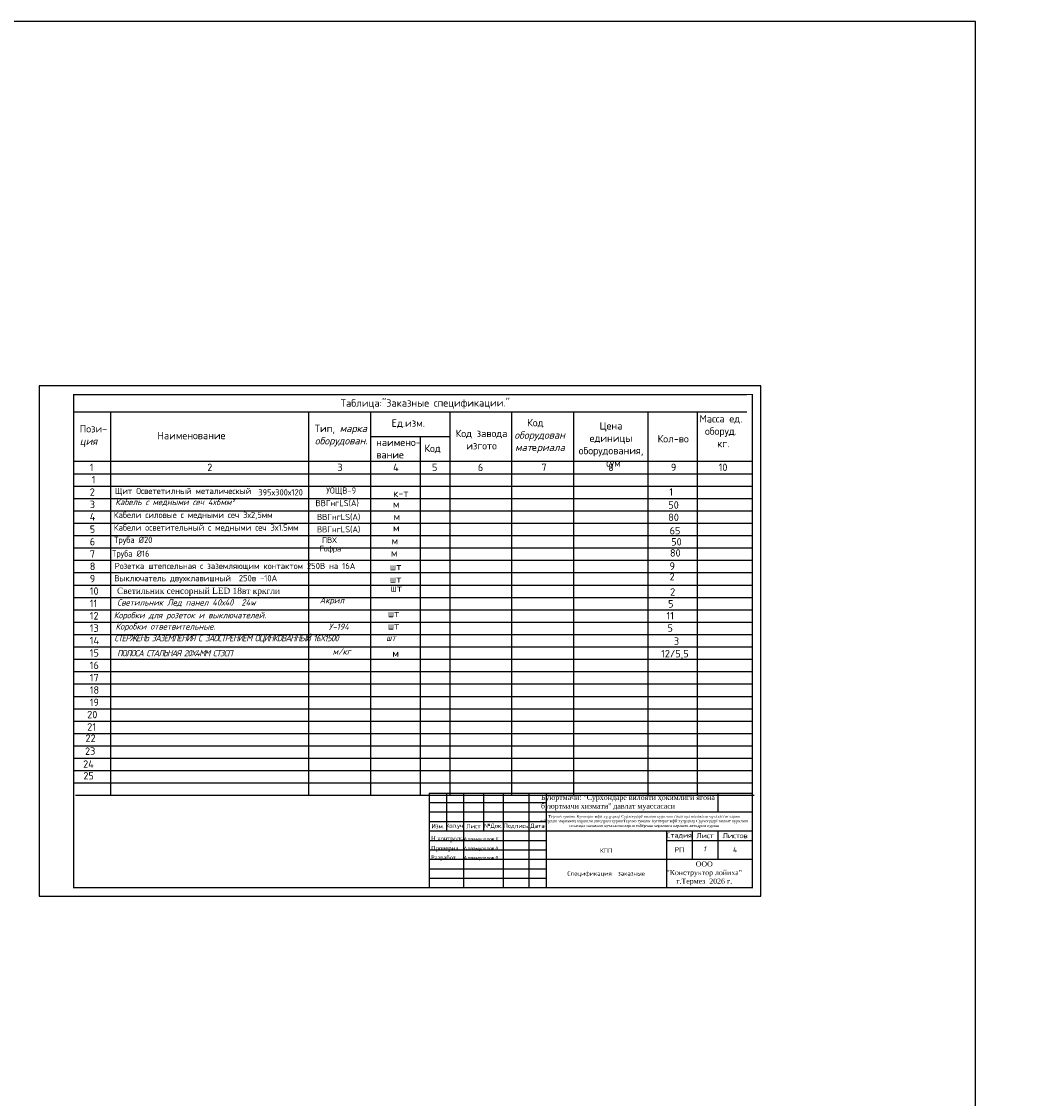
# Model space of a CAD drawing. Header units: millimetres. Extents: x -228268 to 1513407, y -439898 to -137408.
# Tile 29 of 128: x -88443 to -29376, y -215005 to -152318. Entities that reach past the tile are written whole.
import ezdxf

# ---------------------------------------------------------------- set-up
doc = ezdxf.new("R2010")
doc.units = ezdxf.units.MM
doc.layers.add('.', color=7, linetype='Continuous', lineweight=15)
doc.layers.add('Текст-АСО', color=7, linetype='Continuous', lineweight=20)
doc.layers.add('Text', color=154, linetype='Continuous')
doc.layers.add('Штамп опасные', color=7, linetype='Continuous')
doc.styles.add('--Стиль ЭОМ', font='isocpeui.ttf')
doc.styles.add('ISOPEUR', font='isocpeui.ttf')
doc.styles.add('V@ler@Live', font='isocpeur.ttf')
doc.styles.add('ViTEXT', font='isocpeur.ttf')

msp = doc.modelspace()

# ---------------------------------------------------------------- linework, layer by layer
at = {"layer": '.', "color": 0, "lineweight": 25, "const_width": 70}
msp.add_lwpolyline([(-85413.1, -202729.8), (-45913.1, -202729.8), (-45913.1, -174029.8), (-85413.1, -174029.8)], close=True, dxfattribs=at)
at = {"color": 0}
for p, q in [((-85408.3, -174029.8), (-46240.2, -174029.8)), ((-85408.3, -175037.7), (-46240.2, -175037.8)), ((-83248.2, -197350.5), (-83248.3, -175037.7)), ((-71728.2, -197350.5), (-71728.3, -175037.8)), ((-68128.2, -175037.8), (-68128.2, -197350.5)), ((-63520.2, -175037.8), (-63520.2, -197350.5)), ((-59920.2, -175037.8), (-59920.2, -197350.5)), ((-56320.2, -175037.8), (-56320.2, -197350.5)), ((-52000.2, -175037.8), (-52000.2, -197350.5)), ((-49120.2, -175037.8), (-49120.2, -197350.5)), ((-68128.2, -176477.8), (-63520.2, -176477.8)), ((-65248.2, -176477.8), (-65248.2, -197350.5)), ((-85408.3, -177917.7), (-45913.1, -177917.8)), ((-85408.3, -178637.7), (-45913.1, -178637.8)), ((-85408.3, -179357.7), (-45913.1, -179357.8)), ((-85408.3, -180077.7), (-45913.1, -180077.8)), ((-85408.3, -180797.7), (-45913.1, -180797.8)), ((-85408.3, -181517.7), (-45913.1, -181517.8)), ((-85408.3, -182237.7), (-45913.1, -182237.8)), ((-85408.3, -182957.7), (-45913.1, -182957.8)), ((-85408.3, -183677.7), (-45913.1, -183677.8)), ((-85408.3, -184397.7), (-45913.1, -184397.8)), ((-85408.3, -185117.7), (-45913.1, -185117.8)), ((-85408.3, -185837.7), (-45913.1, -185837.8)), ((-85408.3, -186557.7), (-45913.1, -186557.8)), ((-85403.1, -187277.7), (-45913.1, -187277.8)), ((-85408.3, -187997.7), (-45913.1, -187997.8)), ((-85408.3, -188717.7), (-45913.1, -188717.8)), ((-85408.3, -189437.7), (-45913.1, -189437.8)), ((-85408.3, -190157.7), (-45913.1, -190157.8)), ((-85408.3, -190877.7), (-45913.1, -190877.8)), ((-85408.3, -191597.7), (-45913.1, -191597.8)), ((-85408.3, -192317.7), (-45913.1, -192317.8)), ((-85408.3, -193037.7), (-45913.1, -193037.8)), ((-85408.3, -193757.7), (-45913.1, -193757.8)), ((-85408.3, -194477.7), (-45913.1, -194477.8)), ((-85408.3, -194477.7), (-45913.1, -194477.8)), ((-85408.3, -195197.7), (-45913.1, -195197.8)), ((-85408.3, -195197.7), (-45913.1, -195197.8)), ((-85408.3, -195917.7), (-45913.1, -195917.8)), ((-85408.3, -196637.7), (-45913.1, -196637.8)), ((-85296.8, -197350.5), (-45801.7, -197350.6))]:
    msp.add_line(p, q, dxfattribs=at)
at = {"color": 1}
msp.add_lwpolyline([(-228267.8, -152317.9), (-228267.8, -439897.6), (-32920.2, -439897.6), (-32920.2, -152317.9), (-228267.8, -152317.9)], dxfattribs=at)
at = {"color": 0, "lineweight": 25, "ltscale": 2}
msp.add_lwpolyline([(-87413.1, -203229.8), (-45413.1, -203229.8), (-45413.1, -173529.8), (-87413.1, -173529.8)], close=True, dxfattribs=at)
at = {"layer": 'Штамп опасные'}
for p, q in [((-64713.1, -197229.8), (-45913.1, -197229.8)), ((-64713.1, -197229.8), (-64713.1, -202729.8)), ((-63713.1, -197229.8), (-63713.1, -199429.8)), ((-62713.1, -197229.8), (-62713.1, -202729.8)), ((-61563.1, -197229.8), (-61563.1, -199429.8)), ((-60413.1, -197229.8), (-60413.1, -202729.8)), ((-58913.1, -197229.8), (-58913.1, -202729.8)), ((-57913.1, -197229.8), (-57913.1, -202729.8)), ((-47913.1, -197229.8), (-47913.1, -198329.8)), ((-45913.1, -197229.8), (-45913.1, -202729.8)), ((-64713.1, -197779.8), (-57913.1, -197779.8)), ((-64713.1, -198329.8), (-45913.1, -198329.8)), ((-64713.1, -198879.8), (-57913.1, -198879.8)), ((-64713.1, -199429.8), (-50913.1, -199429.8)), ((-50913.1, -199429.8), (-50913.1, -199979.8)), ((-49413.1, -199429.8), (-49413.1, -201079.8)), ((-47913.1, -199429.8), (-47913.1, -201079.8)), ((-64713.1, -199979.8), (-57913.1, -199979.8)), ((-64713.1, -200529.8), (-57913.1, -200529.8)), ((-50913.1, -199979.8), (-45913.1, -199979.8)), ((-64713.1, -201079.8), (-45913.1, -201079.8)), ((-50913.1, -201079.8), (-50913.1, -202729.8)), ((-64713.1, -201629.8), (-57913.1, -201629.8)), ((-64713.1, -202179.8), (-57913.1, -202179.8)), ((-64713.1, -202729.8), (-45913.1, -202729.8))]:
    msp.add_line(p, q, dxfattribs=at)
at = {"layer": 'Штамп опасные', "lineweight": 25}
for p, q in [((-50913.1, -199429.8), (-45913.1, -199429.8)), ((-50913.1, -199979.8), (-50913.1, -201079.8))]:
    msp.add_line(p, q, dxfattribs=at)

# ---------------------------------------------------------------- texts
at = {"color": 0, "rotation": 0.1, "style": 'V@ler@Live'}
for s, insert, char_height, width, attachment_point in [('{\\H1.2x;Таблица:"Заказные спецификации."}', (-69865.3, -174311.3), 360, 11270.888, 1), ('{\\H1.2x;Ед.изм.}', (-66908.2, -175480.4), 360, 2118.25, 1), ('\\pi768.67;{\\H1.2x;Код\\fISOCPEUR|b0|i0|c204|p34;\\P\\pi21.624;\\fISOCPEUR|b0|i1|c204|p34;оборудован\\fISOCPEUR|b0|i0|c204|p34;   \\P\\pi58.556;\\fISOCPEUR|b0|i1|c204|p34;мат\\fISOCPEUR|b0|i0|c204|p34;е\\fISOCPEUR|b0|i1|c204|p34;риала}', (-59785.5, -175452.8), 360, 3196.896, 1), ('{\\H1.2x;Масса ед.          оборуд. \\P кг.}', (-47741.3, -175225.4), 360, 2486.762, 2), ('{\\H1.2x;Пози\\fISOCPEUR|b0|i0|c204|p34;-\\P\\fISOCPEUR|b0|i1|c204|p34;ция}', (-85057.2, -175811.5), 360, 1837.811, 1), ('{\\H1.2x;Тип\\fISOCPEUR|b0|i0|c204|p34;, \\fISOCPEUR|b0|i1|c204|p34;марка\\fISOCPEUR|b0|i0|c204|p34; \\fISOCPEUR|b0|i1|c204|p34;оборудован\\fISOCPEUR|b0|i0|c204|p34;.}', (-71379.6, -175786.8), 360, 3518.511, 1), ('{\\H1.2x;Код завода\\Pизгото}', (-61672.7, -176652), 360, 3715.179, 5), ('{\\H1.2x;Цена единицы оборудования,\\P сум}', (-54137.9, -175635.9), 360, 4064.687, 2), ('Наим{\\fISOCPEUR|b0|i0|c204|p34;е}новани{\\fISOCPEUR|b0|i0|c204|p34;е}', (-80538.5, -176205), 432, 4235.695, 1), ('{\\H1.2x;наимено-\\Pвание}', (-67807.4, -176598.2), 360, 2597.753, 1), ('{\\H1.2x;Кол-во}', (-51426, -176388), 360, 2019.013, 1), ('{\\H1.2x;Код}', (-65001.9, -176947.1), 360, 1398.731, 1)]:
    msp.add_mtext(s, dxfattribs=dict(at, insert=insert, char_height=char_height, width=width, attachment_point=attachment_point))
at = {"color": 0}
for s, insert, char_height, width, attachment_point, style in [('1', (-84472.3, -178269.1), 432, 451.752, 4, 'V@ler@Live'), ('2', (-77632.7, -178269.1), 432, 451.752, 4, 'V@ler@Live'), ('3', (-70064.1, -178269.1), 432, 451.752, 4, 'V@ler@Live'), ('4', (-66817.7, -178269.1), 432, 451.752, 4, 'V@ler@Live'), ('5', (-64556.7, -178269.1), 432, 451.752, 4, 'V@ler@Live'), ('6', (-61888.2, -178269.1), 432, 451.752, 4, 'V@ler@Live'), ('7', (-58188.2, -178269.1), 432, 451.752, 4, 'V@ler@Live'), ('8', (-54296.4, -178269.1), 432, 451.752, 4, 'V@ler@Live'), ('9', (-50654, -178269.1), 432, 451.752, 4, 'V@ler@Live'), ('10', (-47873.9, -178269.1), 432, 451.752, 4, 'V@ler@Live'), ('1', (-84353.5, -178989.1), 432, 451.752, 4, 'V@ler@Live'), ('2', (-84472.3, -179709.1), 432, 451.752, 4, 'V@ler@Live'), ('Щит Освететилный металическый ', (-83005.5, -179692.5), 360, 10738.877, 4, 'V@ler@Live'), ('395х300х120 ', (-74668.3, -179723.6), 360, 2058.455, 4, 'V@ler@Live'), ('УОЩВ-9', (-70710.9, -179665.7), 360, 2058.455, 4, 'V@ler@Live'), ('к-т', (-66815.7, -179776.7), 432, 1315.34, 4, 'V@ler@Live'), ('    1', (-51187.9, -179701.3), 432, 2880.005, 5, 'V@ler@Live'), ('3', (-84472.3, -180429.1), 432, 451.752, 4, 'V@ler@Live'), (' Кабель с медными сеч 4х6мм²', (-83216.9, -180316.1), 360, 10738.877, 4, 'ISOPEUR'), ('ВВГнгLS(A)', (-70075.6, -180366.1), 360, 3494.394, 5, 'V@ler@Live'), ('м', (-66826.3, -180405.5), 432, 1315.34, 4, 'V@ler@Live'), ('50', (-50497.3, -180459.6), 432, 2880.005, 5, 'V@ler@Live'), ('4', (-84472.3, -181149.1), 432, 451.752, 4, 'V@ler@Live'), ('Кабели силовые с медными сеч 3х2,5мм ', (-83075.3, -181080), 360, 10738.877, 4, 'V@ler@Live'), ('ВВГнгLS(A)', (-69990, -181173.1), 360, 3494.394, 5, 'V@ler@Live'), ('м', (-66789.1, -181131), 432, 1315.34, 4, 'V@ler@Live'), ('80', (-50497.3, -181179.6), 432, 2880.005, 5, 'V@ler@Live'), ('5', (-84472.3, -181869.1), 432, 451.752, 4, 'V@ler@Live'), ('Кабели осветительный с медными сеч 3х1.5мм ', (-83075.3, -181800), 360, 12085.138, 4, 'V@ler@Live'), ('ВВГнгLS(A)', (-69990, -181893.1), 360, 3494.394, 5, 'V@ler@Live'), ('м', (-66824.4, -181785.8), 432, 1315.34, 4, 'V@ler@Live'), ('65', (-50412.2, -181955.1), 432, 2880.005, 5, 'V@ler@Live'), ('6', (-84472.3, -182589.1), 432, 451.752, 4, 'V@ler@Live'), ('{\\C7;Труба %%C20}', (-83059.3, -182538.9), 360, 5288.382, 4, 'V@ler@Live'), (' ПВХ{\\C7; }', (-71181, -182501.5), 338.688, 1239.611, 4, 'V@ler@Live'), ('м', (-66904.9, -182538.6), 432, 1315.34, 4, 'V@ler@Live'), ('50', (-50328.6, -182604.8), 432, 2880.005, 5, 'V@ler@Live'), ('7', (-84472.3, -183309.1), 432, 451.752, 4, 'V@ler@Live'), (' Гофра{\\C7; }', (-71107.3, -183043), 338.688, 1239.611, 4, 'V@ler@Live'), ('80', (-50397, -183247.7), 432, 2880.005, 5, 'V@ler@Live'), ('Труба %%C16', (-83180.8, -183337.9), 360, 5288.382, 4, 'V@ler@Live'), ('м', (-66942.2, -183247.8), 432, 1315.34, 4, 'V@ler@Live'), ('8', (-84472.3, -184029.1), 432, 451.752, 4, 'V@ler@Live'), ('Розетка штепсельная с заземляющим контактом 250В на 16А', (-83027.6, -184058.1), 360, 15043.783, 4, 'V@ler@Live'), ('шт', (-67010.7, -184048), 432, 1315.34, 4, 'V@ler@Live'), ('9', (-50572.1, -184013.9), 432, 2880.005, 5, 'V@ler@Live'), ('9', (-84472.3, -184749.1), 432, 451.752, 4, 'V@ler@Live'), ('Выключатель двухклавишный  250в -10А', (-83045.9, -184768.7), 360, 10738.877, 4, 'V@ler@Live'), ('шт', (-67010.6, -184768), 432, 1315.34, 4, 'V@ler@Live'), ('2', (-50578, -184634.5), 432, 2880.005, 5, 'V@ler@Live'), ('10', (-84472.3, -185469.1), 432, 451.752, 4, 'V@ler@Live'), ('{\\fTimes New Roman|b0|i0|c204|p18;\\C256;Светильник cенсорный LED 18вт кркгли}', (-82886.8, -185512.6), 360, 10738.877, 4, 'ISOPEUR'), ('шт', (-66972.2, -185294.1), 432, 1315.34, 4, 'V@ler@Live'), ('2', (-50547.1, -185524.2), 432, 2880.005, 5, 'V@ler@Live'), ('11', (-84472.3, -186189.1), 432, 451.752, 4, 'V@ler@Live'), ('Светильник Лед панел 40х40  24w   ', (-82881.7, -186161), 360, 10738.877, 4, 'ISOPEUR'), ('Акрил', (-71092.5, -186057.1), 360, 10738.877, 4, 'ISOPEUR'), ('5', (-50655.1, -186213.3), 432, 2880.005, 5, 'V@ler@Live'), ('12', (-84472.3, -186909.1), 432, 451.752, 4, 'V@ler@Live'), ('{\\fISOCPEUR|b0|i1|c204|p34; Коробки для розеток и выключателей. }', (-83302.6, -186921.7), 360, 10738.877, 4, 'ISOPEUR'), ('шт', (-67130, -186773.8), 432, 1315.34, 4, 'V@ler@Live'), ('11', (-50692.7, -186905.1), 432, 2880.005, 5, 'V@ler@Live'), ('13', (-84472.3, -187629.1), 432, 451.752, 4, 'V@ler@Live'), (' {\\fISOCPEUR|b0|i1|c204|p34;Коробки ответвительные. }', (-83204, -187580.7), 360, 10738.877, 4, 'ISOPEUR'), ('У-194', (-70569.5, -187539.5), 360, 10738.877, 4, 'ISOPEUR'), ('шт', (-67130, -187493.8), 432, 1315.34, 4, 'V@ler@Live'), ('5', (-50692.7, -187625.1), 432, 2880.005, 5, 'V@ler@Live'), ('\\pxt20;{\\T0.85;СТЕРЖЕНЬ ЗАЗЕМЛЕНИЯ С ЗАОСТРЕНИЕМ ОЦИНКОВАННЫЙ 16X1500}              ', (-83041.3, -188261.6), 360, 14065.688, 4, 'ISOPEUR'), ('шт', (-67222.4, -188190.8), 360, 10738.877, 4, 'ISOPEUR'), ('14', (-84472.3, -188349.1), 432, 451.752, 4, 'V@ler@Live'), ('3', (-50322.4, -188383.3), 432, 2880.005, 5, 'V@ler@Live'), ('15', (-84472.3, -189069.1), 432, 451.752, 4, 'V@ler@Live'), ('\\pxt13.889;{\\T0.8;ПОЛОСА СТАЛЬНАЯ 20Х4ММ СТ3СП                         }', (-82885.5, -189084.8), 360, 10738.877, 4, 'ISOPEUR'), ('м/кг', (-70334.9, -188988.1), 360, 10738.877, 4, 'ISOPEUR'), ('м', (-66860.8, -189086.7), 432, 1315.34, 4, 'V@ler@Live'), ('12/5,5', (-50420.4, -189167.1), 432, 2880.005, 5, 'V@ler@Live'), ('16', (-84472.3, -189789.1), 432, 451.752, 4, 'V@ler@Live'), ('17', (-84472.3, -190509.1), 432, 451.752, 4, 'V@ler@Live'), ('18', (-84472.3, -191229.1), 432, 451.752, 4, 'V@ler@Live'), ('19', (-84472.3, -191949.1), 432, 451.752, 4, 'V@ler@Live'), ('20', (-84620.9, -192659.8), 432, 451.752, 4, 'V@ler@Live'), ('21', (-84620.9, -193379.8), 432, 451.752, 4, 'V@ler@Live'), ('22', (-84721.1, -194032.8), 432, 451.752, 4, 'V@ler@Live'), ('23', (-84748.6, -194787.7), 432, 451.752, 4, 'V@ler@Live'), ('24', (-84858.4, -195542.5), 432, 451.752, 4, 'V@ler@Live'), ('25', (-84845.6, -196221.9), 432, 451.752, 4, 'V@ler@Live')]:
    msp.add_mtext(s, dxfattribs=dict(at, insert=insert, char_height=char_height, width=width, attachment_point=attachment_point, style=style))
at = {"layer": 'Text', "color": 0, "lineweight": 20, "ltscale": 30, "char_height": 250, "width": 7000, "attachment_point": 5, "style": 'V@ler@Live'}
for s, insert in [('{\\C7;КПП}', (-54422.1, -200574.1)), ('{\\C7;Спецификация  заказные}', (-54422.1, -201940.6))]:
    msp.add_mtext(s, dxfattribs=dict(at, insert=insert))
at = {"layer": 'Текст-АСО', "color": 0, "linetype": 'Continuous', "insert": (-48701.1, -200477.4), "char_height": 300, "width": 622.441, "attachment_point": 5, "style": '--Стиль ЭОМ'}
msp.add_mtext('1', dxfattribs=at)
at = {"layer": 'Штамп опасные', "lineweight": 25, "style": 'ViTEXT'}
for s, insert, char_height, width, attachment_point in [('{\\fTimes New Roman|b0|i0|c204|p18;\\C0;Буюртмачи: "Сурхондарё вилояти ҳокимлиги ягона буюртмачи хизмати" давлат муассасаси}', (-58213.1, -197779.8), 300, 10000, 4), ('{\\fTimes New Roman|b0|i0|c204|p18;\\C0;Термиз тумани Кунгирот мфй худудида Сурхондарё вилоят курилиш сохасида малакали мутахассисларни тайёрлаш марказига карашли автодром куришТермиз тумани Кунгирот мфй худудида Сурхондарё вилоят курилиш сохасида малакали мутахассисларни тайёрлаш марказига карашли автодром куриш}', (-52213.1, -198879.8), 160, 12000, 5), ('Изм.', (-64213.1, -199154.8), 250, 1000, 5), ('{\\T0.95;Кол.уч.}', (-63213.1, -199154.8), 250, 1000, 5), ('Лист', (-62138.1, -199154.8), 250, 1150, 5), ('№Док.\\P', (-60988.1, -199154.8), 250, 1150, 5), ('Подпись', (-59663.1, -199154.8), 250, 1500, 5), ('Дата', (-58413.1, -199154.8), 250, 1000, 5), ('{\\fTimes New Roman|b0|i0|c204|p18;\\C0;Н.контроль}', (-64613.1, -199921.1), 250, 1800, 4), ('Алламуродов.К', (-62713.1, -199921.1), 200, 2000, 4), ('Стадия', (-50163.1, -199704.8), 300, 1500, 5), ('Лист', (-48663.1, -199704.8), 300, 1500, 5), ('Листов', (-46913.1, -199704.8), 300, 2000, 5), ('{\\fTimes New Roman|b0|i0|c204|p18;\\C0;Проверил\\Ftxt|c204; }', (-64613.1, -200471.1), 250, 1800, 4), ('Алламуродов.0', (-62713.1, -200471.1), 200, 2000, 4), ('РП', (-50163.1, -200529.8), 300, 1500, 5), ('4', (-46913.1, -200529.8), 300, 2000, 5), ('{\\fTimes New Roman|b0|i0|c204|p18;\\C0;Разработ.}', (-64613.1, -201021.1), 250, 1800, 4), ('Алламуродов.0', (-62713.1, -201021.1), 200, 2000, 4), ('{\\fTimes New Roman|b0|i0|c204|p18;\\C0;ООО \\P"Конструктор лойиха"\\Pг.Термез  2026 г.\\Ftxt|c204;  }', (-48713.1, -201904.8), 300, 5000, 5)]:
    msp.add_mtext(s, dxfattribs=dict(at, insert=insert, char_height=char_height, width=width, attachment_point=attachment_point))

doc.saveas('drawing.dxf')
